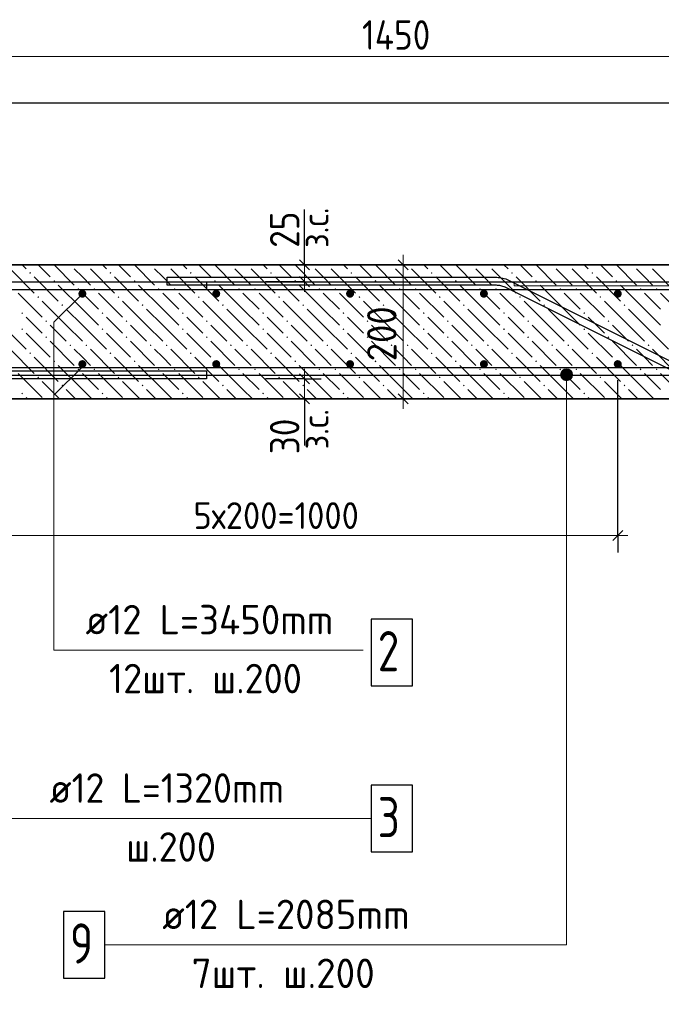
# Model space of a CAD drawing. Header units: millimetres. Extents: x 0 to 21000, y -5 to 14850.
# Tile 9 of 18: x 11059 to 13456, y 9068 to 12746. Entities that reach past the tile are written whole.
import ezdxf

# ---------------------------------------------------------------- set-up
doc = ezdxf.new("R2010")
doc.units = ezdxf.units.MM
for name, color, linetype, lineweight in [('Standard', 7, 'Continuous', 25), ('Обрамление П-обр. равн.', 7, 'Continuous', 25), ('Обрамление проемов стержнями', 7, 'Continuous', 25), ('Позиционная метка линия выноска', 7, 'Continuous', 13), ('Размерная линия_ общее', 7, 'Continuous', 13), ('Фоновоя арматура Х1', 7, 'Continuous', 25)]:
    doc.layers.add(name, color=color, linetype=linetype, lineweight=lineweight)
doc.layers.add('ЖБ Лестница', color=7, linetype='Continuous', lineweight=25, true_color=0xe0e0ff)
doc.layers.add('Размерная выноска', color=7, linetype='Continuous')
doc.styles.add('ISOCPEUR', font='txt')

msp = doc.modelspace()

# ---------------------------------------------------------------- hatches: boundary and pattern name
at = {"layer": 'ЖБ Лестница', "linetype": 'Continuous', "lineweight": 18, "transparency": 33554687}
for points in [[(11244.8, 11829.5), (11251.3, 11829.5), (11248, 11826.3)], [(11304.8, 11829.5), (11311.3, 11829.5), (11308, 11826.3)], [(11544.8, 11829.5), (11551.3, 11829.5), (11548, 11826.3)], [(11604.8, 11829.5), (11611.3, 11829.5), (11608, 11826.3)], [(11844.8, 11829.5), (11851.3, 11829.5), (11848, 11826.3)], [(11904.8, 11829.5), (11911.3, 11829.5), (11908, 11826.3)], [(12144.8, 11829.5), (12151.3, 11829.5), (12148, 11826.3)], [(12204.8, 11829.5), (12211.3, 11829.5), (12208, 11826.3)], [(12444.8, 11829.5), (12451.3, 11829.5), (12448, 11826.3)], [(12504.8, 11829.5), (12511.3, 11829.5), (12508, 11826.3)], [(12744.8, 11829.5), (12751.3, 11829.5), (12748, 11826.3)], [(12804.8, 11829.5), (12811.3, 11829.5), (12808, 11826.3)], [(13044.8, 11829.5), (13051.3, 11829.5), (13048, 11826.3)], [(13104.8, 11829.5), (13111.3, 11829.5), (13108, 11826.3)], [(13344.8, 11829.5), (13351.3, 11829.5), (13348, 11826.3)], [(13404.8, 11829.5), (13411.3, 11829.5), (13408, 11826.3)], [(11094.8, 11799.5), (11098, 11802.8), (11101.3, 11799.5), (11098, 11796.3)], [(11184.8, 11769.5), (11188, 11772.8), (11191.3, 11769.5), (11188, 11766.3)], [(11394.8, 11799.5), (11398, 11802.8), (11401.3, 11799.5), (11398, 11796.3)], [(11484.8, 11769.5), (11488, 11772.8), (11491.3, 11769.5), (11488, 11766.3)], [(11694.8, 11799.5), (11698, 11802.8), (11701.3, 11799.5), (11698, 11796.3)], [(11784.8, 11769.5), (11788, 11772.8), (11791.3, 11769.5), (11788, 11766.3)], [(11994.8, 11799.5), (11998, 11802.8), (12001.3, 11799.5), (11998, 11796.3)], [(12084.8, 11769.5), (12088, 11772.8), (12091.3, 11769.5), (12088, 11766.3)], [(12294.8, 11799.5), (12298, 11802.8), (12301.3, 11799.5), (12298, 11796.3)], [(12384.8, 11769.5), (12388, 11772.8), (12391.3, 11769.5), (12388, 11766.3)], [(12594.8, 11799.5), (12598, 11802.8), (12601.3, 11799.5), (12598, 11796.3)], [(12684.8, 11769.5), (12688, 11772.8), (12691.3, 11769.5), (12688, 11766.3)], [(12894.8, 11799.5), (12898, 11802.8), (12901.3, 11799.5), (12898, 11796.3)], [(12984.8, 11769.5), (12988, 11772.8), (12991.3, 11769.5), (12988, 11766.3)], [(13194.8, 11799.5), (13198, 11802.8), (13201.3, 11799.5), (13198, 11796.3)], [(13284.8, 11769.5), (13288, 11772.8), (13291.3, 11769.5), (13288, 11766.3)], [(11274.8, 11739.5), (11278, 11742.8), (11281.3, 11739.5), (11278, 11736.3)], [(11334.8, 11739.5), (11338, 11742.8), (11341.3, 11739.5), (11338, 11736.3)], [(11574.8, 11739.5), (11578, 11742.8), (11581.3, 11739.5), (11578, 11736.3)], [(11634.8, 11739.5), (11638, 11742.8), (11641.3, 11739.5), (11638, 11736.3)], [(11874.8, 11739.5), (11878, 11742.8), (11881.3, 11739.5), (11878, 11736.3)], [(11934.8, 11739.5), (11938, 11742.8), (11941.3, 11739.5), (11938, 11736.3)], [(12174.8, 11739.5), (12178, 11742.8), (12181.3, 11739.5), (12178, 11736.3)], [(12234.8, 11739.5), (12238, 11742.8), (12241.3, 11739.5), (12238, 11736.3)], [(12474.8, 11739.5), (12478, 11742.8), (12481.3, 11739.5), (12478, 11736.3)], [(12534.8, 11739.5), (12538, 11742.8), (12541.3, 11739.5), (12538, 11736.3)], [(12774.8, 11739.5), (12778, 11742.8), (12781.3, 11739.5), (12778, 11736.3)], [(12834.8, 11739.5), (12838, 11742.8), (12841.3, 11739.5), (12838, 11736.3)], [(13074.8, 11739.5), (13078, 11742.8), (13081.3, 11739.5), (13078, 11736.3)], [(13134.8, 11739.5), (13138, 11742.8), (13141.3, 11739.5), (13138, 11736.3)], [(13374.8, 11739.5), (13378, 11742.8), (13381.3, 11739.5), (13378, 11736.3)], [(13434.8, 11739.5), (13438, 11742.8), (13441.3, 11739.5), (13438, 11736.3)], [(11124.8, 11709.5), (11128, 11712.8), (11131.3, 11709.5), (11128, 11706.3)], [(11424.8, 11709.5), (11428, 11712.8), (11431.3, 11709.5), (11428, 11706.3)], [(11724.8, 11709.5), (11728, 11712.8), (11731.3, 11709.5), (11728, 11706.3)], [(12024.8, 11709.5), (12028, 11712.8), (12031.3, 11709.5), (12028, 11706.3)], [(12324.8, 11709.5), (12328, 11712.8), (12331.3, 11709.5), (12328, 11706.3)], [(12624.8, 11709.5), (12628, 11712.8), (12631.3, 11709.5), (12628, 11706.3)], [(12924.8, 11709.5), (12928, 11712.8), (12931.3, 11709.5), (12928, 11706.3)], [(13224.8, 11709.5), (13228, 11712.8), (13231.3, 11709.5), (13228, 11706.3)], [(11214.8, 11679.5), (11218, 11682.8), (11221.3, 11679.5), (11218, 11676.3)], [(11514.8, 11679.5), (11518, 11682.8), (11521.3, 11679.5), (11518, 11676.3)], [(11814.8, 11679.5), (11818, 11682.8), (11821.3, 11679.5), (11818, 11676.3)], [(12114.8, 11679.5), (12118, 11682.8), (12121.3, 11679.5), (12118, 11676.3)], [(12414.8, 11679.5), (12418, 11682.8), (12421.3, 11679.5), (12418, 11676.3)], [(12714.8, 11679.5), (12718, 11682.8), (12721.3, 11679.5), (12718, 11676.3)], [(13014.8, 11679.5), (13018, 11682.8), (13021.3, 11679.5), (13018, 11676.3)], [(13314.8, 11679.5), (13318, 11682.8), (13321.3, 11679.5), (13318, 11676.3)], [(11064.8, 11649.5), (11068, 11652.8), (11071.3, 11649.5), (11068, 11646.3)], [(11154.8, 11619.5), (11158, 11622.8), (11161.3, 11619.5), (11158, 11616.3)], [(11364.8, 11649.5), (11368, 11652.8), (11371.3, 11649.5), (11368, 11646.3)], [(11454.8, 11619.5), (11458, 11622.8), (11461.3, 11619.5), (11458, 11616.3)], [(11664.8, 11649.5), (11668, 11652.8), (11671.3, 11649.5), (11668, 11646.3)], [(11754.8, 11619.5), (11758, 11622.8), (11761.3, 11619.5), (11758, 11616.3)], [(11964.8, 11649.5), (11968, 11652.8), (11971.3, 11649.5), (11968, 11646.3)], [(12054.8, 11619.5), (12058, 11622.8), (12061.3, 11619.5), (12058, 11616.3)], [(12264.8, 11649.5), (12268, 11652.8), (12271.3, 11649.5), (12268, 11646.3)], [(12354.8, 11619.5), (12358, 11622.8), (12361.3, 11619.5), (12358, 11616.3)], [(12564.8, 11649.5), (12568, 11652.8), (12571.3, 11649.5), (12568, 11646.3)], [(12654.8, 11619.5), (12658, 11622.8), (12661.3, 11619.5), (12658, 11616.3)], [(12864.8, 11649.5), (12868, 11652.8), (12871.3, 11649.5), (12868, 11646.3)], [(12954.8, 11619.5), (12958, 11622.8), (12961.3, 11619.5), (12958, 11616.3)], [(13164.8, 11649.5), (13168, 11652.8), (13171.3, 11649.5), (13168, 11646.3)], [(13254.8, 11619.5), (13258, 11622.8), (13261.3, 11619.5), (13258, 11616.3)], [(11064.8, 11589.5), (11068, 11592.8), (11071.3, 11589.5), (11068, 11586.3)], [(11364.8, 11589.5), (11368, 11592.8), (11371.3, 11589.5), (11368, 11586.3)], [(11664.8, 11589.5), (11668, 11592.8), (11671.3, 11589.5), (11668, 11586.3)], [(11964.8, 11589.5), (11968, 11592.8), (11971.3, 11589.5), (11968, 11586.3)], [(12264.8, 11589.5), (12268, 11592.8), (12271.3, 11589.5), (12268, 11586.3)], [(12564.8, 11589.5), (12568, 11592.8), (12571.3, 11589.5), (12568, 11586.3)], [(12864.8, 11589.5), (12868, 11592.8), (12871.3, 11589.5), (12868, 11586.3)], [(13164.8, 11589.5), (13168, 11592.8), (13171.3, 11589.5), (13168, 11586.3)], [(11154.8, 11559.5), (11158, 11562.8), (11161.3, 11559.5), (11158, 11556.3)], [(11454.8, 11559.5), (11458, 11562.8), (11461.3, 11559.5), (11458, 11556.3)], [(11754.8, 11559.5), (11758, 11562.8), (11761.3, 11559.5), (11758, 11556.3)], [(12054.8, 11559.5), (12058, 11562.8), (12061.3, 11559.5), (12058, 11556.3)], [(12354.8, 11559.5), (12358, 11562.8), (12361.3, 11559.5), (12358, 11556.3)], [(12654.8, 11559.5), (12658, 11562.8), (12661.3, 11559.5), (12658, 11556.3)], [(12954.8, 11559.5), (12958, 11562.8), (12961.3, 11559.5), (12958, 11556.3)], [(13254.8, 11559.5), (13258, 11562.8), (13261.3, 11559.5), (13258, 11556.3)], [(11244.8, 11529.5), (11248, 11532.8), (11251.3, 11529.5), (11248, 11526.3)], [(11304.8, 11529.5), (11308, 11532.8), (11311.3, 11529.5), (11308, 11526.3)], [(11544.8, 11529.5), (11548, 11532.8), (11551.3, 11529.5), (11548, 11526.3)], [(11604.8, 11529.5), (11608, 11532.8), (11611.3, 11529.5), (11608, 11526.3)], [(11844.8, 11529.5), (11848, 11532.8), (11851.3, 11529.5), (11848, 11526.3)], [(11904.8, 11529.5), (11908, 11532.8), (11911.3, 11529.5), (11908, 11526.3)], [(12144.8, 11529.5), (12148, 11532.8), (12151.3, 11529.5), (12148, 11526.3)], [(12204.8, 11529.5), (12208, 11532.8), (12211.3, 11529.5), (12208, 11526.3)], [(12444.8, 11529.5), (12448, 11532.8), (12451.3, 11529.5), (12448, 11526.3)], [(12504.8, 11529.5), (12508, 11532.8), (12511.3, 11529.5), (12508, 11526.3)], [(12744.8, 11529.5), (12748, 11532.8), (12751.3, 11529.5), (12748, 11526.3)], [(12804.8, 11529.5), (12808, 11532.8), (12811.3, 11529.5), (12808, 11526.3)], [(13044.8, 11529.5), (13048, 11532.8), (13051.3, 11529.5), (13048, 11526.3)], [(13104.8, 11529.5), (13108, 11532.8), (13111.3, 11529.5), (13108, 11526.3)], [(13344.8, 11529.5), (13348, 11532.8), (13351.3, 11529.5), (13348, 11526.3)], [(13404.8, 11529.5), (13408, 11532.8), (13411.3, 11529.5), (13408, 11526.3)], [(11094.8, 11499.5), (11098, 11502.8), (11101.3, 11499.5), (11098, 11496.3)], [(11394.8, 11499.5), (11398, 11502.8), (11401.3, 11499.5), (11398, 11496.3)], [(11694.8, 11499.5), (11698, 11502.8), (11701.3, 11499.5), (11698, 11496.3)], [(11994.8, 11499.5), (11998, 11502.8), (12001.3, 11499.5), (11998, 11496.3)], [(12294.8, 11499.5), (12298, 11502.8), (12301.3, 11499.5), (12298, 11496.3)], [(12594.8, 11499.5), (12598, 11502.8), (12601.3, 11499.5), (12598, 11496.3)], [(12894.8, 11499.5), (12898, 11502.8), (12901.3, 11499.5), (12898, 11496.3)], [(13194.8, 11499.5), (13198, 11502.8), (13201.3, 11499.5), (13198, 11496.3)], [(11184.8, 11469.5), (11188, 11472.8), (11191.3, 11469.5), (11188, 11466.3)], [(11274.8, 11439.5), (11278, 11442.8), (11281.3, 11439.5), (11278, 11436.3)], [(11334.8, 11439.5), (11338, 11442.8), (11341.3, 11439.5), (11338, 11436.3)], [(11484.8, 11469.5), (11488, 11472.8), (11491.3, 11469.5), (11488, 11466.3)], [(11574.8, 11439.5), (11578, 11442.8), (11581.3, 11439.5), (11578, 11436.3)], [(11634.8, 11439.5), (11638, 11442.8), (11641.3, 11439.5), (11638, 11436.3)], [(11784.8, 11469.5), (11788, 11472.8), (11791.3, 11469.5), (11788, 11466.3)], [(11874.8, 11439.5), (11878, 11442.8), (11881.3, 11439.5), (11878, 11436.3)], [(11934.8, 11439.5), (11938, 11442.8), (11941.3, 11439.5), (11938, 11436.3)], [(12084.8, 11469.5), (12088, 11472.8), (12091.3, 11469.5), (12088, 11466.3)], [(12174.8, 11439.5), (12178, 11442.8), (12181.3, 11439.5), (12178, 11436.3)], [(12234.8, 11439.5), (12238, 11442.8), (12241.3, 11439.5), (12238, 11436.3)], [(12384.8, 11469.5), (12388, 11472.8), (12391.3, 11469.5), (12388, 11466.3)], [(12474.8, 11439.5), (12478, 11442.8), (12481.3, 11439.5), (12478, 11436.3)], [(12534.8, 11439.5), (12538, 11442.8), (12541.3, 11439.5), (12538, 11436.3)], [(12684.8, 11469.5), (12688, 11472.8), (12691.3, 11469.5), (12688, 11466.3)], [(12774.8, 11439.5), (12778, 11442.8), (12781.3, 11439.5), (12778, 11436.3)], [(12834.8, 11439.5), (12838, 11442.8), (12841.3, 11439.5), (12838, 11436.3)], [(12984.8, 11469.5), (12988, 11472.8), (12991.3, 11469.5), (12988, 11466.3)], [(13074.8, 11439.5), (13078, 11442.8), (13081.3, 11439.5), (13078, 11436.3)], [(13134.8, 11439.5), (13138, 11442.8), (13141.3, 11439.5), (13138, 11436.3)], [(13284.8, 11469.5), (13288, 11472.8), (13291.3, 11469.5), (13288, 11466.3)], [(13374.8, 11439.5), (13378, 11442.8), (13381.3, 11439.5), (13378, 11436.3)], [(13434.8, 11439.5), (13438, 11442.8), (13441.3, 11439.5), (13438, 11436.3)], [(11124.8, 11409.5), (11128, 11412.8), (11131.3, 11409.5), (11128, 11406.3)], [(11424.8, 11409.5), (11428, 11412.8), (11431.3, 11409.5), (11428, 11406.3)], [(11724.8, 11409.5), (11728, 11412.8), (11731.3, 11409.5), (11728, 11406.3)], [(12024.8, 11409.5), (12028, 11412.8), (12031.3, 11409.5), (12028, 11406.3)], [(12324.8, 11409.5), (12328, 11412.8), (12331.3, 11409.5), (12328, 11406.3)], [(12624.8, 11409.5), (12628, 11412.8), (12631.3, 11409.5), (12628, 11406.3)], [(12924.8, 11409.5), (12928, 11412.8), (12931.3, 11409.5), (12928, 11406.3)], [(13224.8, 11409.5), (13228, 11412.8), (13231.3, 11409.5), (13228, 11406.3)], [(11214.8, 11379.5), (11218, 11382.8), (11221.3, 11379.5), (11218, 11376.3)], [(11514.8, 11379.5), (11518, 11382.8), (11521.3, 11379.5), (11518, 11376.3)], [(11814.8, 11379.5), (11818, 11382.8), (11821.3, 11379.5), (11818, 11376.3)], [(12114.8, 11379.5), (12118, 11382.8), (12121.3, 11379.5), (12118, 11376.3)], [(12414.8, 11379.5), (12418, 11382.8), (12421.3, 11379.5), (12418, 11376.3)], [(12714.8, 11379.5), (12718, 11382.8), (12721.3, 11379.5), (12718, 11376.3)], [(13014.8, 11379.5), (13018, 11382.8), (13021.3, 11379.5), (13018, 11376.3)], [(13314.8, 11379.5), (13318, 11382.8), (13321.3, 11379.5), (13318, 11376.3)], [(11064.8, 11349.5), (11068, 11352.8), (11071.3, 11349.5), (11068, 11346.3)], [(11364.8, 11349.5), (11368, 11352.8), (11371.3, 11349.5), (11368, 11346.3)], [(11664.8, 11349.5), (11668, 11352.8), (11671.3, 11349.5), (11668, 11346.3)], [(11964.8, 11349.5), (11968, 11352.8), (11971.3, 11349.5), (11968, 11346.3)], [(12264.8, 11349.5), (12268, 11352.8), (12271.3, 11349.5), (12268, 11346.3)], [(12564.8, 11349.5), (12568, 11352.8), (12571.3, 11349.5), (12568, 11346.3)], [(12864.8, 11349.5), (12868, 11352.8), (12871.3, 11349.5), (12868, 11346.3)], [(13164.8, 11349.5), (13168, 11352.8), (13171.3, 11349.5), (13168, 11346.3)]]:
    msp.add_hatch(color=7, dxfattribs=at).paths.add_polyline_path(points, flags=16)
at = {"layer": 'Позиционная метка линия выноска', "linetype": 'Continuous', "lineweight": 13, "transparency": 33554687}
for points in [[(13082.6, 11430.8), (13121.3, 11430.8), (13113.2, 11438.9)], [(13082.6, 11430.8), (13113.2, 11438.9), (13090.7, 11438.9)], [(13090.7, 11438.9), (13113.2, 11438.9), (13102, 11442)], [(13079.5, 11419.5), (13124.5, 11419.5), (13121.3, 11430.8)], [(13079.5, 11419.5), (13121.3, 11430.8), (13082.6, 11430.8)], [(13082.6, 11408.3), (13124.5, 11419.5), (13079.5, 11419.5)], [(13082.6, 11408.3), (13121.3, 11408.3), (13124.5, 11419.5)], [(13090.7, 11400.2), (13121.3, 11408.3), (13082.6, 11408.3)], [(13090.7, 11400.2), (13113.2, 11400.2), (13121.3, 11408.3)], [(13113.2, 11400.2), (13090.7, 11400.2), (13102, 11397)]]:
    msp.add_hatch(color=7, dxfattribs=at).paths.add_polyline_path(points)
at = {"layer": 'Фоновоя арматура Х1', "linetype": 'Continuous', "lineweight": 35, "transparency": 33554687}
for points in [[(11308, 11722), (11306.9, 11727.8), (11303.6, 11732.6), (11298.8, 11735.9), (11293, 11737), (11287.3, 11735.9), (11282.4, 11732.6), (11279.2, 11727.8), (11278, 11722), (11279.2, 11716.3), (11282.4, 11711.4), (11287.3, 11708.2), (11293, 11707), (11298.8, 11708.2), (11303.6, 11711.4), (11306.9, 11716.3)], [(11808, 11722), (11806.9, 11727.8), (11803.6, 11732.6), (11798.8, 11735.9), (11793, 11737), (11787.3, 11735.9), (11782.4, 11732.6), (11779.2, 11727.8), (11778, 11722), (11779.2, 11716.3), (11782.4, 11711.4), (11787.3, 11708.2), (11793, 11707), (11798.8, 11708.2), (11803.6, 11711.4), (11806.9, 11716.3)], [(12308, 11722), (12306.9, 11727.8), (12303.6, 11732.6), (12298.8, 11735.9), (12293, 11737), (12287.3, 11735.9), (12282.4, 11732.6), (12279.2, 11727.8), (12278, 11722), (12279.2, 11716.3), (12282.4, 11711.4), (12287.3, 11708.2), (12293, 11707), (12298.8, 11708.2), (12303.6, 11711.4), (12306.9, 11716.3)], [(12808, 11722), (12806.9, 11727.8), (12803.6, 11732.6), (12798.8, 11735.9), (12793, 11737), (12787.3, 11735.9), (12782.4, 11732.6), (12779.2, 11727.8), (12778, 11722), (12779.2, 11716.3), (12782.4, 11711.4), (12787.3, 11708.2), (12793, 11707), (12798.8, 11708.2), (12803.6, 11711.4), (12806.9, 11716.3)], [(13308, 11722), (13306.9, 11727.8), (13303.6, 11732.6), (13298.8, 11735.9), (13293, 11737), (13287.3, 11735.9), (13282.4, 11732.6), (13279.2, 11727.8), (13278, 11722), (13279.2, 11716.3), (13282.4, 11711.4), (13287.3, 11708.2), (13293, 11707), (13298.8, 11708.2), (13303.6, 11711.4), (13306.9, 11716.3)], [(11308, 11459.1), (11306.9, 11464.8), (11303.6, 11469.7), (11298.8, 11472.9), (11293, 11474.1), (11287.3, 11472.9), (11282.4, 11469.7), (11279.2, 11464.8), (11278, 11459.1), (11279.2, 11453.3), (11282.4, 11448.5), (11287.3, 11445.2), (11293, 11444.1), (11298.8, 11445.2), (11303.6, 11448.5), (11306.9, 11453.3)], [(11808, 11459.1), (11806.9, 11464.8), (11803.6, 11469.7), (11798.8, 11472.9), (11793, 11474.1), (11787.3, 11472.9), (11782.4, 11469.7), (11779.2, 11464.8), (11778, 11459.1), (11779.2, 11453.3), (11782.4, 11448.5), (11787.3, 11445.2), (11793, 11444.1), (11798.8, 11445.2), (11803.6, 11448.5), (11806.9, 11453.3)], [(12308, 11459.1), (12306.9, 11464.8), (12303.6, 11469.7), (12298.8, 11472.9), (12293, 11474.1), (12287.3, 11472.9), (12282.4, 11469.7), (12279.2, 11464.8), (12278, 11459.1), (12279.2, 11453.3), (12282.4, 11448.5), (12287.3, 11445.2), (12293, 11444.1), (12298.8, 11445.2), (12303.6, 11448.5), (12306.9, 11453.3)], [(12808, 11459.1), (12806.9, 11464.8), (12803.6, 11469.7), (12798.8, 11472.9), (12793, 11474.1), (12787.3, 11472.9), (12782.4, 11469.7), (12779.2, 11464.8), (12778, 11459.1), (12779.2, 11453.3), (12782.4, 11448.5), (12787.3, 11445.2), (12793, 11444.1), (12798.8, 11445.2), (12803.6, 11448.5), (12806.9, 11453.3)], [(13308, 11459.1), (13306.9, 11464.8), (13303.6, 11469.7), (13298.8, 11472.9), (13293, 11474.1), (13287.3, 11472.9), (13282.4, 11469.7), (13279.2, 11464.8), (13278, 11459.1), (13279.2, 11453.3), (13282.4, 11448.5), (13287.3, 11445.2), (13293, 11444.1), (13298.8, 11445.2), (13303.6, 11448.5), (13306.9, 11453.3)]]:
    msp.add_hatch(color=7, dxfattribs=at).paths.add_polyline_path(points)

# ---------------------------------------------------------------- linework, layer by layer
at = {"color": 7, "linetype": 'Continuous', "lineweight": 25, "transparency": 33554687}
for points in [[(19093.3, 8635.2), (12872, 11745.9), (12868.2, 11747.6), (12864.3, 11749.1), (12860.4, 11750.4), (12856.4, 11751.4), (12852.4, 11752.2), (12848.4, 11752.9), (12844.2, 11753.2), (12840, 11753.4), (11610.4, 11753.4), (11610.4, 11783.4), (12840.7, 11783.4), (12846.3, 11783.2), (12852, 11782.6), (12857.7, 11781.8), (12863.3, 11780.6), (12868.9, 11779.2), (12874.3, 11777.4), (12879.7, 11775.3), (12884.8, 11773), (19106.8, 8662), (19093.3, 8635.2)], [(10230.5, 11767), (13505, 11767), (13510.6, 11766.8), (13516.3, 11766.2), (13522, 11765.4), (13527.6, 11764.2), (13533.2, 11762.8), (13538.6, 11761), (13544, 11758.9), (13549.1, 11756.6), (19465, 8798.6), (19451.6, 8771.8), (13536.3, 11729.5), (13532.4, 11731.2), (13528.6, 11732.7), (13524.7, 11734), (13520.7, 11735), (13516.7, 11735.8), (13512.6, 11736.5), (13508.5, 11736.8), (13504.3, 11737), (10230.5, 11737), (10230.5, 11767)], [(11222, 9165), (11377, 9165), (11377, 9415), (11222, 9415), (11222, 9165)]]:
    msp.add_lwpolyline(points, dxfattribs=at)
at = {"color": 38, "linetype": 'Continuous', "lineweight": 25, "true_color": 0x5f1e0f, "transparency": 33554687}
msp.add_lwpolyline([(15307.1, 10855.8), (14200.2, 11409.2), (14196.4, 11410.9), (14192.6, 11412.4), (14188.6, 11413.7), (14184.7, 11414.7), (14180.7, 11415.6), (14176.6, 11416.2), (14172.5, 11416.6), (14168.3, 11416.7), (10229.5, 11416.7), (10229.5, 11446.7), (14168.9, 11446.7), (14174.6, 11446.5), (14180.3, 11446), (14186, 11445.1), (14191.6, 11443.9), (14197.1, 11442.5), (14202.6, 11440.7), (14208, 11438.6), (14213.1, 11436.3), (15320.5, 10882.6), (15307.1, 10855.8)], dxfattribs=at)
at = {"layer": 'Standard', "color": 254, "linetype": 'Continuous', "lineweight": 25, "true_color": 0xc4c4ff, "transparency": 33554687}
msp.add_lwpolyline([(9692.1, 7392), (20423.8, 7392), (20423.8, 12433.9), (9692.1, 12433.9), (9692.1, 7392)], dxfattribs=at)
at = {"layer": 'ЖБ Лестница', "color": 7, "linetype": 'Continuous', "lineweight": 35, "transparency": 33554687}
for p, q in [((14293, 11829.5), (10668, 11829.5)), ((10668, 11329.5), (13543, 11329.5))]:
    msp.add_line(p, q, dxfattribs=at)
at = {"layer": 'ЖБ Лестница', "color": 9, "linetype": 'Continuous', "lineweight": 18, "true_color": 0xc7c7c7, "transparency": 33554687}
for p, q in [((11023, 11814.5), (11113, 11724.5)), ((11068, 11829.5), (11083, 11814.5)), ((11128, 11829.5), (11173, 11784.5)), ((11188, 11829.5), (11263, 11754.5)), ((11293, 11784.5), (11263, 11814.5)), ((11323, 11814.5), (11413, 11724.5)), ((11368, 11829.5), (11383, 11814.5)), ((11428, 11829.5), (11473, 11784.5)), ((11488, 11829.5), (11563, 11754.5)), ((11593, 11784.5), (11563, 11814.5)), ((11623, 11814.5), (11713, 11724.5)), ((11668, 11829.5), (11683, 11814.5)), ((11728, 11829.5), (11773, 11784.5)), ((11788, 11829.5), (11863, 11754.5)), ((11893, 11784.5), (11863, 11814.5)), ((11923, 11814.5), (12013, 11724.5)), ((11968, 11829.5), (11983, 11814.5)), ((12028, 11829.5), (12073, 11784.5)), ((12088, 11829.5), (12163, 11754.5)), ((12193, 11784.5), (12163, 11814.5)), ((12223, 11814.5), (12313, 11724.5)), ((12268, 11829.5), (12283, 11814.5)), ((12328, 11829.5), (12373, 11784.5)), ((12388, 11829.5), (12463, 11754.5)), ((12493, 11784.5), (12463, 11814.5)), ((12523, 11814.5), (12613, 11724.5)), ((12568, 11829.5), (12583, 11814.5)), ((12628, 11829.5), (12673, 11784.5)), ((12688, 11829.5), (12763, 11754.5)), ((12793, 11784.5), (12763, 11814.5)), ((12823, 11814.5), (12913, 11724.5)), ((12868, 11829.5), (12883, 11814.5)), ((12928, 11829.5), (12973, 11784.5)), ((12988, 11829.5), (13063, 11754.5)), ((13093, 11784.5), (13063, 11814.5)), ((13123, 11814.5), (13213, 11724.5)), ((13168, 11829.5), (13183, 11814.5)), ((13228, 11829.5), (13273, 11784.5)), ((13288, 11829.5), (13363, 11754.5)), ((13393, 11784.5), (13363, 11814.5)), ((13423, 11814.5), (13513, 11724.5)), ((11113, 11784.5), (11203, 11694.5)), ((11323, 11754.5), (11293, 11784.5)), ((11413, 11784.5), (11503, 11694.5)), ((11623, 11754.5), (11593, 11784.5)), ((11713, 11784.5), (11803, 11694.5)), ((11923, 11754.5), (11893, 11784.5)), ((12013, 11784.5), (12103, 11694.5)), ((12223, 11754.5), (12193, 11784.5)), ((12313, 11784.5), (12403, 11694.5)), ((12523, 11754.5), (12493, 11784.5)), ((12613, 11784.5), (12703, 11694.5)), ((12823, 11754.5), (12793, 11784.5)), ((12913, 11784.5), (13003, 11694.5)), ((13123, 11754.5), (13093, 11784.5)), ((13213, 11784.5), (13303, 11694.5)), ((13423, 11754.5), (13393, 11784.5)), ((11293, 11664.5), (11203, 11754.5)), ((11593, 11664.5), (11503, 11754.5)), ((11893, 11664.5), (11803, 11754.5)), ((12193, 11664.5), (12103, 11754.5)), ((12493, 11664.5), (12403, 11754.5)), ((12793, 11664.5), (12703, 11754.5)), ((13093, 11664.5), (13003, 11754.5)), ((13393, 11664.5), (13303, 11754.5)), ((11053, 11724.5), (11143, 11634.5)), ((11293, 11724.5), (11353, 11664.5)), ((11353, 11724.5), (11443, 11634.5)), ((11593, 11724.5), (11653, 11664.5)), ((11653, 11724.5), (11743, 11634.5)), ((11893, 11724.5), (11953, 11664.5)), ((11953, 11724.5), (12043, 11634.5)), ((12193, 11724.5), (12253, 11664.5)), ((12253, 11724.5), (12343, 11634.5)), ((12493, 11724.5), (12553, 11664.5)), ((12553, 11724.5), (12643, 11634.5)), ((12793, 11724.5), (12853, 11664.5)), ((12853, 11724.5), (12943, 11634.5)), ((13093, 11724.5), (13153, 11664.5)), ((13153, 11724.5), (13243, 11634.5)), ((13393, 11724.5), (13453, 11664.5)), ((13453, 11724.5), (13543, 11634.5)), ((11233, 11604.5), (11143, 11694.5)), ((11233, 11664.5), (11293, 11604.5)), ((11293, 11664.5), (11353, 11604.5)), ((11533, 11604.5), (11443, 11694.5)), ((11533, 11664.5), (11593, 11604.5)), ((11593, 11664.5), (11653, 11604.5)), ((11833, 11604.5), (11743, 11694.5)), ((11833, 11664.5), (11893, 11604.5)), ((11893, 11664.5), (11953, 11604.5)), ((12133, 11604.5), (12043, 11694.5)), ((12133, 11664.5), (12193, 11604.5)), ((12193, 11664.5), (12253, 11604.5)), ((12433, 11604.5), (12343, 11694.5)), ((12433, 11664.5), (12493, 11604.5)), ((12493, 11664.5), (12553, 11604.5)), ((12733, 11604.5), (12643, 11694.5)), ((12733, 11664.5), (12793, 11604.5)), ((12793, 11664.5), (12853, 11604.5)), ((13033, 11604.5), (12943, 11694.5)), ((13033, 11664.5), (13093, 11604.5)), ((13093, 11664.5), (13153, 11604.5)), ((13333, 11604.5), (13243, 11694.5)), ((13333, 11664.5), (13393, 11604.5)), ((13393, 11664.5), (13453, 11604.5)), ((11113, 11604.5), (11083, 11634.5)), ((11413, 11604.5), (11383, 11634.5)), ((11713, 11604.5), (11683, 11634.5)), ((12013, 11604.5), (11983, 11634.5)), ((12313, 11604.5), (12283, 11634.5)), ((12613, 11604.5), (12583, 11634.5)), ((12913, 11604.5), (12883, 11634.5)), ((13213, 11604.5), (13183, 11634.5)), ((10993, 11604.5), (11083, 11514.5)), ((11143, 11574.5), (11113, 11604.5)), ((11173, 11604.5), (11233, 11544.5)), ((11233, 11604.5), (11293, 11544.5)), ((11293, 11604.5), (11383, 11514.5)), ((11443, 11574.5), (11413, 11604.5)), ((11473, 11604.5), (11533, 11544.5)), ((11533, 11604.5), (11593, 11544.5)), ((11593, 11604.5), (11683, 11514.5)), ((11743, 11574.5), (11713, 11604.5)), ((11773, 11604.5), (11833, 11544.5)), ((11833, 11604.5), (11893, 11544.5)), ((11893, 11604.5), (11983, 11514.5)), ((12043, 11574.5), (12013, 11604.5)), ((12073, 11604.5), (12133, 11544.5)), ((12133, 11604.5), (12193, 11544.5)), ((12193, 11604.5), (12283, 11514.5)), ((12343, 11574.5), (12313, 11604.5)), ((12373, 11604.5), (12433, 11544.5)), ((12433, 11604.5), (12493, 11544.5)), ((12493, 11604.5), (12583, 11514.5)), ((12643, 11574.5), (12613, 11604.5)), ((12673, 11604.5), (12733, 11544.5)), ((12733, 11604.5), (12793, 11544.5)), ((12793, 11604.5), (12883, 11514.5)), ((12943, 11574.5), (12913, 11604.5)), ((12973, 11604.5), (13033, 11544.5)), ((13033, 11604.5), (13093, 11544.5)), ((13093, 11604.5), (13183, 11514.5)), ((13243, 11574.5), (13213, 11604.5)), ((13273, 11604.5), (13333, 11544.5)), ((13333, 11604.5), (13393, 11544.5)), ((13393, 11604.5), (13483, 11514.5)), ((11083, 11574.5), (11173, 11484.5)), ((11383, 11574.5), (11473, 11484.5)), ((11683, 11574.5), (11773, 11484.5)), ((11983, 11574.5), (12073, 11484.5)), ((12283, 11574.5), (12373, 11484.5)), ((12583, 11574.5), (12673, 11484.5)), ((12883, 11574.5), (12973, 11484.5)), ((13183, 11574.5), (13273, 11484.5)), ((11023, 11514.5), (11113, 11424.5)), ((11173, 11544.5), (11263, 11454.5)), ((11293, 11484.5), (11263, 11514.5)), ((11323, 11514.5), (11413, 11424.5)), ((11473, 11544.5), (11563, 11454.5)), ((11593, 11484.5), (11563, 11514.5)), ((11623, 11514.5), (11713, 11424.5)), ((11773, 11544.5), (11863, 11454.5)), ((11893, 11484.5), (11863, 11514.5)), ((11923, 11514.5), (12013, 11424.5)), ((12073, 11544.5), (12163, 11454.5)), ((12193, 11484.5), (12163, 11514.5)), ((12223, 11514.5), (12313, 11424.5)), ((12373, 11544.5), (12463, 11454.5)), ((12493, 11484.5), (12463, 11514.5)), ((12523, 11514.5), (12613, 11424.5)), ((12673, 11544.5), (12763, 11454.5)), ((12793, 11484.5), (12763, 11514.5)), ((12823, 11514.5), (12913, 11424.5)), ((12973, 11544.5), (13063, 11454.5)), ((13093, 11484.5), (13063, 11514.5)), ((13123, 11514.5), (13213, 11424.5)), ((13273, 11544.5), (13363, 11454.5)), ((13393, 11484.5), (13363, 11514.5)), ((13423, 11514.5), (13513, 11424.5)), ((11113, 11484.5), (11203, 11394.5)), ((11323, 11454.5), (11293, 11484.5)), ((11413, 11484.5), (11503, 11394.5)), ((11623, 11454.5), (11593, 11484.5)), ((11713, 11484.5), (11803, 11394.5)), ((11923, 11454.5), (11893, 11484.5)), ((12013, 11484.5), (12103, 11394.5)), ((12223, 11454.5), (12193, 11484.5)), ((12313, 11484.5), (12403, 11394.5)), ((12523, 11454.5), (12493, 11484.5)), ((12613, 11484.5), (12703, 11394.5)), ((12823, 11454.5), (12793, 11484.5)), ((12913, 11484.5), (13003, 11394.5)), ((13123, 11454.5), (13093, 11484.5)), ((13213, 11484.5), (13303, 11394.5)), ((13423, 11454.5), (13393, 11484.5)), ((11293, 11364.5), (11203, 11454.5)), ((11593, 11364.5), (11503, 11454.5)), ((11893, 11364.5), (11803, 11454.5)), ((12193, 11364.5), (12103, 11454.5)), ((12493, 11364.5), (12403, 11454.5)), ((12793, 11364.5), (12703, 11454.5)), ((13093, 11364.5), (13003, 11454.5)), ((13393, 11364.5), (13303, 11454.5)), ((11053, 11424.5), (11143, 11334.5)), ((11293, 11424.5), (11353, 11364.5)), ((11353, 11424.5), (11443, 11334.5)), ((11593, 11424.5), (11653, 11364.5)), ((11653, 11424.5), (11743, 11334.5)), ((11893, 11424.5), (11953, 11364.5)), ((11953, 11424.5), (12043, 11334.5)), ((12193, 11424.5), (12253, 11364.5)), ((12253, 11424.5), (12343, 11334.5)), ((12493, 11424.5), (12553, 11364.5)), ((12553, 11424.5), (12643, 11334.5)), ((12793, 11424.5), (12853, 11364.5)), ((12853, 11424.5), (12943, 11334.5)), ((13093, 11424.5), (13153, 11364.5)), ((13153, 11424.5), (13243, 11334.5)), ((13393, 11424.5), (13453, 11364.5)), ((13453, 11424.5), (13543, 11334.5)), ((11208, 11329.5), (11143, 11394.5)), ((11233, 11364.5), (11268, 11329.5)), ((11293, 11364.5), (11328, 11329.5)), ((11508, 11329.5), (11443, 11394.5)), ((11533, 11364.5), (11568, 11329.5)), ((11593, 11364.5), (11628, 11329.5)), ((11808, 11329.5), (11743, 11394.5)), ((11833, 11364.5), (11868, 11329.5)), ((11893, 11364.5), (11928, 11329.5)), ((12108, 11329.5), (12043, 11394.5)), ((12133, 11364.5), (12168, 11329.5)), ((12193, 11364.5), (12228, 11329.5)), ((12408, 11329.5), (12343, 11394.5)), ((12433, 11364.5), (12468, 11329.5)), ((12493, 11364.5), (12528, 11329.5)), ((12708, 11329.5), (12643, 11394.5)), ((12733, 11364.5), (12768, 11329.5)), ((12793, 11364.5), (12828, 11329.5)), ((13008, 11329.5), (12943, 11394.5)), ((13033, 11364.5), (13068, 11329.5)), ((13093, 11364.5), (13128, 11329.5)), ((13308, 11329.5), (13243, 11394.5)), ((13333, 11364.5), (13368, 11329.5)), ((13393, 11364.5), (13428, 11329.5)), ((11088, 11329.5), (11083, 11334.5)), ((11388, 11329.5), (11383, 11334.5)), ((11688, 11329.5), (11683, 11334.5)), ((11988, 11329.5), (11983, 11334.5)), ((12288, 11329.5), (12283, 11334.5)), ((12588, 11329.5), (12583, 11334.5)), ((12888, 11329.5), (12883, 11334.5)), ((13188, 11329.5), (13183, 11334.5))]:
    msp.add_line(p, q, dxfattribs=at)
at = {"layer": 'Обрамление П-обр. равн.', "color": 38, "linetype": 'Continuous', "lineweight": 25, "true_color": 0x5f1e0f, "transparency": 33554687}
for points in [[(10330.6, 11767), (11757, 11767), (11757, 11737)], [(11757, 11737), (10332.6, 11737)], [(10332.6, 11434.5), (11757, 11434.5), (11757, 11404.5), (10330.6, 11404.5)]]:
    msp.add_lwpolyline(points, dxfattribs=at)
at = {"layer": 'Обрамление П-обр. равн.', "color": 7, "linetype": 'Continuous', "lineweight": 25, "transparency": 33554687}
msp.add_lwpolyline([(12371.6, 9636.9), (12526.7, 9636.9), (12526.7, 9886.9), (12371.6, 9886.9), (12371.6, 9636.9)], dxfattribs=at)
at = {"layer": 'Обрамление проемов стержнями', "color": 7, "linetype": 'Continuous', "lineweight": 13, "transparency": 33554687}
for p, q in [((12905.5, 11752), (12905.5, 11767)), ((14178, 11767), (12905.5, 11767)), ((14178, 11752), (12905.5, 11752))]:
    msp.add_line(p, q, dxfattribs=at)
at = {"layer": 'Позиционная метка линия выноска', "color": 7, "linetype": 'Continuous', "lineweight": 13, "transparency": 33554687}
for p, q in [((11293, 11449.5), (11187, 11343.5)), ((13102, 11442), (13102, 11442)), ((13079.5, 11419.5), (13079.5, 11419.5)), ((13124.5, 11419.5), (13124.5, 11419.5)), ((13102, 11397), (13102, 11397))]:
    msp.add_line(p, q, dxfattribs=at)
for points in [[(11293, 11722), (11187, 11616), (11187, 10391), (12342.4, 10391)], [(12371.6, 9761.9), (10071.6, 9761.9), (10071.6, 11571.9), (10231.6, 11571.9)], [(11377, 9290), (13102, 9290), (13102, 11419.5)]]:
    msp.add_lwpolyline(points, dxfattribs=at)
msp.add_circle((13102, 11419.5), 22.5, dxfattribs=at)
at = {"layer": 'Размерная выноска', "color": 7, "linetype": 'Continuous', "lineweight": -3, "transparency": 33554687}
for p, q in [((12122.4, 11829.5), (12122.4, 12037)), ((12122.4, 11329.5), (12122.4, 11154.5))]:
    msp.add_line(p, q, dxfattribs=at)
at = {"layer": 'Размерная линия_ общее', "color": 7, "linetype": 'Continuous', "lineweight": 13, "transparency": 33554687}
for p, q in [((10668, 12608.6), (14293, 12608.6)), ((12122.4, 11829.5), (12122.4, 11867)), ((12491.7, 11829.5), (12491.7, 11867)), ((12122.4, 11767), (12122.4, 11829.5)), ((12122.4, 11767), (12122.4, 11729.5)), ((12122.4, 11404.5), (12122.4, 11442)), ((12122.4, 11404.5), (12122.4, 11329.5)), ((12122.4, 11329.5), (12122.4, 11292)), ((12491.7, 11329.5), (12491.7, 11292)), ((10793, 10818.3), (13293, 10818.3)), ((13293, 10818.3), (13330.5, 10818.3))]:
    msp.add_line(p, q, dxfattribs=at)
at = {"layer": 'Размерная линия_ общее', "color": 7, "linetype": 'Continuous', "lineweight": 25, "transparency": 33554687}
for p, q in [((12141.2, 11810.8), (12103.7, 11848.3)), ((12510.5, 11810.8), (12473, 11848.3)), ((12141.2, 11748.3), (12103.7, 11785.8)), ((12103.7, 11423.3), (12141.2, 11385.8)), ((12103.7, 11348.3), (12141.2, 11310.8)), ((12510.5, 11310.8), (12473, 11348.3)), ((13274.3, 10799.6), (13311.8, 10837.1))]:
    msp.add_line(p, q, dxfattribs=at)
at = {"layer": 'Размерная линия_ общее', "color": 253, "linetype": 'Continuous', "lineweight": -3, "true_color": 0xa0a0a0, "transparency": 33554687}
for p, q in [((12122.4, 11829.5), (11976.8, 11829.5)), ((12122.4, 11829.5), (12059.9, 11829.5)), ((12122.4, 11829.5), (12185, 11829.5)), ((12491.7, 11829.5), (12429.2, 11829.5)), ((12491.7, 11829.5), (12554.2, 11829.5)), ((12491.7, 11829.5), (12491.7, 11829.5)), ((12122.4, 11767), (11976.8, 11767)), ((12122.4, 11767), (12059.9, 11767)), ((12122.4, 11767), (12185, 11767)), ((12122.4, 11404.5), (11976.8, 11404.5)), ((12122.4, 11404.5), (12059.9, 11404.5)), ((12122.4, 11404.5), (12185, 11404.5)), ((13293, 10818.3), (13293, 11399.5)), ((12122.4, 11329.5), (11976.8, 11329.5)), ((12122.4, 11329.5), (12059.9, 11329.5)), ((12122.4, 11329.5), (12185, 11329.5)), ((12491.7, 11329.5), (12429.2, 11329.5)), ((12491.7, 11329.5), (12554.2, 11329.5)), ((12491.7, 11329.5), (12491.7, 11329.5)), ((13293, 10818.3), (13293, 10880.8)), ((13293, 10818.3), (13293, 10755.8))]:
    msp.add_line(p, q, dxfattribs=at)
at = {"layer": 'Размерная линия_ общее', "color": 7, "linetype": 'Continuous', "lineweight": 13, "transparency": 33554687}
msp.add_lwpolyline([(12491.7, 11329.5), (12491.7, 11422.1), (12491.7, 11422.1), (12491.7, 11829.5)], dxfattribs=at)
at = {"layer": 'Фоновоя арматура Х1', "color": 7, "linetype": 'Continuous', "lineweight": 25, "transparency": 33554687}
msp.add_lwpolyline([(12371.6, 10256.9), (12526.7, 10256.9), (12526.7, 10506.9), (12371.6, 10506.9), (12371.6, 10256.9)], dxfattribs=at)

# ---------------------------------------------------------------- texts
at = {"color": 7, "linetype": 'Continuous', "lineweight": 13, "transparency": 33554687, "attachment_point": 7, "style": 'ISOCPEUR'}
for s, insert, char_height, width in [('\\W0.96;ø12 L=2085mm ', (11591.3, 9348.7), 110, 1075.258), ('\\W0.78;9', (11247, 9220), 150, 163.203), ('\\W0.97;7шт. ш.200 ', (11701.3, 9128.6), 110, 856.162)]:
    msp.add_mtext(s, dxfattribs=dict(at, insert=insert, char_height=char_height, width=width))
at = {"layer": 'Обрамление П-обр. равн.', "color": 7, "linetype": 'Continuous', "lineweight": 13, "transparency": 33554687, "attachment_point": 7, "style": 'ISOCPEUR'}
for s, insert, char_height, width in [('\\W0.94;ø12 L=1320mm ', (11170.3, 9820.5), 110, 1052.191), ('\\W0.78;3', (12396.6, 9691.9), 150, 163.203), ('\\W0.95;ш.200 ', (11456.3, 9600.5), 110, 481.061)]:
    msp.add_mtext(s, dxfattribs=dict(at, insert=insert, char_height=char_height, width=width))
at = {"layer": 'Размерная линия_ общее', "color": 7, "linetype": 'Continuous', "lineweight": 25, "transparency": 33554687, "insert": (12337.5, 12633.6), "char_height": 110, "width": 344.716, "attachment_point": 7, "style": 'ISOCPEUR'}
msp.add_mtext('\\W0.87;1450', dxfattribs=at)
at = {"layer": 'Размерная линия_ общее', "color": 7, "linetype": 'Continuous', "lineweight": 18, "transparency": 33554687, "char_height": 100, "width": 229.971, "attachment_point": 7, "rotation": 90, "style": 'ISOCPEUR'}
for insert in [(12212.7, 11893.3), (12212.7, 11140.7)]:
    msp.add_mtext('\\W0.90;з.с.', dxfattribs=dict(at, insert=insert))
at = {"layer": 'Размерная линия_ общее', "color": 7, "linetype": 'Continuous', "lineweight": 25, "transparency": 33554687, "char_height": 110, "attachment_point": 7, "rotation": 90, "style": 'ISOCPEUR'}
for s, insert, width in [('\\W0.87;25', (12103.7, 11893.6), 201.962), ('\\W0.91;200', (12466.7, 11469.5), 280.994), ('\\W0.87;30', (12103.7, 11122.5), 201.966)]:
    msp.add_mtext(s, dxfattribs=dict(at, insert=insert, width=width))
at = {"layer": 'Размерная линия_ общее', "color": 7, "linetype": 'Continuous', "lineweight": 18, "transparency": 33554687, "insert": (11708, 10843.3), "char_height": 100, "width": 726.689, "attachment_point": 7, "style": 'ISOCPEUR'}
msp.add_mtext('\\W0.94;5х200=1000', dxfattribs=at)
at = {"layer": 'Фоновоя арматура Х1', "color": 7, "linetype": 'Continuous', "lineweight": 13, "transparency": 33554687, "attachment_point": 7, "style": 'ISOCPEUR'}
for s, insert, char_height, width in [('\\W0.96;ø12 L=3450mm ', (11304.8, 10449.6), 110, 1086.309), ('\\W0.78;2', (12396.6, 10311.9), 150, 163.203), ('\\W0.95;12шт. ш.200 ', (11392.8, 10229.6), 110, 909.947)]:
    msp.add_mtext(s, dxfattribs=dict(at, insert=insert, char_height=char_height, width=width))

doc.saveas('drawing.dxf')
